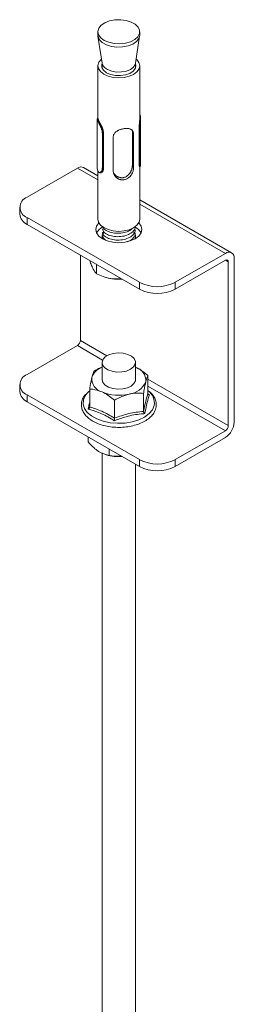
# Model space of a CAD drawing. Header units: millimetres. Extents: x 23 to 823, y -1198 to -144.
# Tile 2 of 5: x 143 to 195, y -963 to -727. Entities that reach past the tile are written whole.
import ezdxf

# ---------------------------------------------------------------- set-up
doc = ezdxf.new("R2010")
doc.units = ezdxf.units.MM

msp = doc.modelspace()

# ---------------------------------------------------------------- linework, layer by layer
at = {"color": 7, "linetype": 'Continuous', "lineweight": 15}
for p, q in [((161.92, -729.64), (161.92, -730.46)), ((161.94, -730.71), (162.92, -737.19)), ((170.92, -737.19), (171.9, -730.71)), ((171.92, -730.46), (171.92, -729.64)), ((161.92, -737.81), (161.92, -750.35)), ((162.92, -737.21), (162.92, -738.33)), ((170.92, -738.33), (170.92, -737.21)), ((171.92, -750.34), (171.92, -737.81)), ((161.72, -750.49), (161.72, -761.84)), ((161.92, -750.33), (161.85, -750.34)), ((172.12, -761.84), (172.12, -750.52)), ((163.14, -754.09), (163.27, -754.07)), ((163.14, -754.09), (163.14, -762.25)), ((163.27, -754.07), (163.27, -762.23)), ((170.16, -753.55), (170.16, -761.71)), ((170.43, -754.15), (170.16, -753.55)), ((170.43, -754.15), (170.43, -762.32)), ((171.77, -752.8), (171.9, -752.78)), ((171.77, -752.8), (171.77, -760.97)), ((171.9, -760.95), (171.9, -752.78)), ((165.59, -763.04), (165.59, -754.88)), ((171.77, -760.97), (171.9, -760.95)), ((172.02, -761.57), (171.92, -761.35)), ((157.02, -762.3), (145, -769.24)), ((161.92, -764.12), (158.52, -762.16)), ((161.92, -762.95), (161.92, -774.55)), ((162.56, -763.43), (162.63, -763.42)), ((163.14, -762.25), (163.27, -762.23)), ((170.43, -762.32), (170.16, -761.71)), ((171.92, -762.03), (171.99, -762.02)), ((171.92, -774.55), (171.92, -762.03)), ((193.88, -782.57), (171.92, -769.89)), ((143.24, -771.69), (143.24, -773.33)), ((171.87, -789.65), (145, -774.14)), ((145, -774.14), (145, -775.78)), ((171.87, -791.29), (145, -775.78)), ((157.73, -783.12), (157.73, -803.54)), ((192.38, -782.71), (180.36, -789.65)), ((180.36, -791.29), (192.38, -784.35)), ((193.08, -784.76), (193.08, -823.95)), ((194.5, -823.13), (194.5, -783.94)), ((161.61, -785.37), (161.61, -787.58)), ((163.86, -788.48), (163.94, -788.5)), ((165.24, -788.79), (167.59, -788.81)), ((171.87, -791.29), (171.87, -789.65)), ((180.36, -789.65), (180.36, -791.29)), ((157.02, -804.76), (145, -811.7)), ((162.92, -808.84), (162.92, -812.93)), ((170.92, -812.93), (170.92, -808.84)), ((170.88, -813.25), (170.92, -812.93)), ((173.88, -816.25), (173.88, -811.96)), ((143.24, -814.15), (143.24, -815.79)), ((159.96, -819.5), (159.96, -815.2)), ((171.87, -832.11), (145, -816.6)), ((145, -816.6), (145, -818.24)), ((165.88, -822.17), (165.88, -817.87)), ((172.84, -820.55), (172.84, -816.25)), ((173.92, -816.4), (174.24, -816.58)), ((145, -818.24), (171.87, -833.75)), ((159.58, -826.65), (159.58, -827.86)), ((192.38, -825.17), (180.36, -832.11)), ((192.38, -826.81), (180.36, -833.75)), ((164.58, -829.54), (164.58, -831.09)), ((162.92, -830.5), (162.92, -1110.82)), ((163.72, -830.89), (163.94, -830.96)), ((171.87, -833.75), (171.87, -832.11)), ((180.36, -832.11), (180.36, -833.75)), ((170.92, -1111.69), (170.92, -833.2))]:
    msp.add_line(p, q, dxfattribs=at)
at = {"color": 8, "linetype": 'Continuous', "lineweight": 15}
for p, q in [((161.92, -765.13), (157.02, -762.3)), ((192.38, -782.71), (171.92, -770.91)), ((193.08, -784.76), (192.38, -784.35)), ((157.73, -803.54), (164.09, -807.21)), ((163.06, -808.25), (157.02, -804.76)), ((173.88, -812.86), (193.08, -823.95)), ((192.38, -825.17), (173.88, -814.5))]:
    msp.add_line(p, q, dxfattribs=at)
at = {"color": 7, "linetype": 'Continuous', "lineweight": 15, "flags": 128}
for points in [[(168.49, -732.38), (169.72, -732.03), (170.73, -731.51), (171.46, -730.85), (171.86, -730.1), (171.89, -729.31), (171.55, -728.55), (170.87, -727.87), (169.89, -727.32), (168.7, -726.94), (167.37, -726.77), (166.01, -726.8), (164.72, -727.05), (163.59, -727.49), (162.71, -728.09), (162.14, -728.8), (161.92, -729.58), (162.08, -730.36), (162.59, -731.09), (163.43, -731.71), (164.52, -732.17), (165.8, -732.45), (167.15, -732.52), (168.49, -732.38)], [(171.92, -730.46), (171.92, -730.52), (171.71, -731.3), (171.14, -732.01), (170.25, -732.61), (169.12, -733.05), (167.83, -733.29), (166.47, -733.33), (165.14, -733.15), (163.95, -732.78), (162.98, -732.23), (162.29, -731.55), (161.95, -730.79), (161.92, -730.46)], [(171.07, -736.2), (171.21, -736.32), (171.73, -737.02), (171.92, -737.78), (171.76, -738.54), (171.26, -739.24), (170.45, -739.85), (169.4, -740.31), (168.17, -740.6), (166.86, -740.69), (165.55, -740.58), (164.34, -740.28), (163.31, -739.8), (162.53, -739.18), (162.06, -738.47), (161.92, -737.71), (162.14, -736.95), (162.7, -736.26), (162.77, -736.2)], [(170.92, -737.29), (171.02, -737.71), (170.88, -738.41), (170.39, -739.07), (169.58, -739.61), (168.53, -739.98), (167.34, -740.16), (166.11, -740.13), (164.95, -739.88), (163.97, -739.45), (163.26, -738.87), (162.88, -738.19), (162.86, -737.48), (162.93, -737.26)], [(170.92, -737.19), (170.86, -737.46), (170.44, -738.11), (169.71, -738.66), (168.74, -739.06), (167.6, -739.27), (166.4, -739.29), (165.25, -739.1), (164.25, -738.72), (163.48, -738.19), (163.02, -737.55), (162.92, -737.19)], [(162.99, -762.22), (162.99, -761.98), (162.99, -761), (162.99, -757.08), (162.99, -754.07)], [(172.01, -752.72), (172.01, -752.97), (172.01, -753.95), (172.01, -757.87), (172.01, -760.87)], [(162.15, -775.42), (161.61, -776.18), (161.42, -777), (161.61, -777.82), (162.16, -778.59), (163.03, -779.24), (164.17, -779.75), (165.5, -780.07), (166.92, -780.17), (168.35, -780.07), (169.67, -779.75), (170.81, -779.24), (171.68, -778.59), (172.23, -777.82), (172.42, -777), (172.23, -776.18), (171.69, -775.42)], [(171.92, -774.55), (171.76, -775.28), (171.26, -775.99), (170.45, -776.59), (169.4, -777.06), (168.17, -777.34), (166.86, -777.44), (165.55, -777.33), (164.34, -777.02), (163.31, -776.54), (162.53, -775.93), (162.06, -775.21), (161.92, -774.55)], [(170.76, -778.01), (170.9, -778.39), (170.92, -778.65)], [(163.94, -788.5), (164.43, -788.63), (165.24, -788.79)], [(169.75, -810.48), (170.46, -809.92), (170.85, -809.27), (170.9, -808.59), (170.59, -807.92), (169.95, -807.34), (169.05, -806.89), (167.96, -806.61), (166.77, -806.54), (165.6, -806.66), (164.55, -806.99), (163.7, -807.47), (163.15, -808.08), (162.92, -808.76), (163.06, -809.44), (163.53, -810.07), (164.31, -810.59), (165.32, -810.96), (166.47, -811.14), (167.67, -811.11), (168.79, -810.89), (169.75, -810.48)], [(162.92, -812.93), (162.92, -812.95), (163.11, -813.63), (163.64, -814.25), (164.46, -814.75), (165.5, -815.09), (166.66, -815.23), (167.85, -815.17), (168.96, -814.92), (169.88, -814.48), (170.54, -813.91), (170.88, -813.25)], [(159.96, -815.62), (159.68, -815.87), (159.33, -816.22)]]:
    msp.add_lwpolyline(points, dxfattribs=at)
at = {"color": 8, "linetype": 'Continuous', "lineweight": 15, "flags": 128}
msp.add_lwpolyline([(159.33, -816.22), (158.89, -816.79), (158.46, -817.79), (158.4, -818.82), (158.71, -819.84), (159.38, -820.8), (160.38, -821.65), (161.66, -822.37), (163.18, -822.91), (164.86, -823.27), (166.63, -823.41), (168.41, -823.34), (170.12, -823.05), (171.7, -822.57), (173.07, -821.9), (174.17, -821.09), (174.95, -820.17), (175.38, -819.17)], dxfattribs=at)
at = {"color": 7, "linetype": 'Continuous', "lineweight": 15}
for centre, radius, start, end in [((157.9, -763.53), 1.51, 65.6929, 125.6172), ((145.93, -771.69), 2.62, 110.783, 249.2167), ((146.25, -773.03), 3.02, 185.6958, 245.6245), ((164.43, -779.21), 3.15, 116.3794, 153.7273), ((164.51, -778.69), 1.59, 134.2577, 178.5201), ((164.46, -778.63), 1.52, 134.5279, 204.7615), ((169.45, -778.63), 1.46, 333.8735, 42.6221), ((169.22, -779.39), 3.4, 27.6572, 62.5462), ((193.21, -783.73), 1.31, 350.7854, 129.2034), ((192.65, -784.69), 0.437, 350.7816, 129.2091), ((166.92, -777.79), 11.13, 261.3011, 274.0954), ((176.11, -781.47), 9.22, 242.6096, 297.3905), ((176.11, -783.1), 9.22, 242.6096, 297.3905), ((156.19, -803.47), 1.54, 302.6049, 357.3946), ((164.28, -813.76), 4.03, 109.6797, 160.3052), ((170.07, -813.16), 3.3, 354.9276, 75.0801), ((145.93, -814.15), 2.62, 110.783, 249.2167), ((163.77, -812.7), 3.3, 174.9276, 255.0803), ((168.81, -811.47), 4.96, 276.3944, 336.551), ((146.25, -815.49), 3.02, 185.6958, 245.6245), ((166.94, -806.22), 10.47, 247.4102, 283.3276), ((189.89, -822.92), 4.61, 302.6061, 357.394), ((191.55, -823.88), 1.54, 302.6049, 357.3946), ((166.91, -820.72), 10.66, 253.853, 274.3683), ((176.11, -823.93), 9.22, 242.6096, 297.3905), ((176.11, -825.56), 9.22, 242.6096, 297.3905)]:
    msp.add_arc(centre, radius, start, end, dxfattribs=at)
at = {"color": 8, "linetype": 'Continuous', "lineweight": 15}
msp.add_arc((171.84, -818.57), 3.59, 350.4306, 56.3322, dxfattribs=at)
at = {"color": 7, "linetype": 'Continuous', "lineweight": 15}
for points, knots in [([(171.92, -749.4), (171.96, -749.47), (172.07, -749.67), (172.13, -750.22), (172.12, -750.95), (172.04, -751.86), (172.02, -752.41), (172.01, -752.73)], [0, 0, 0, 0, 0.107975, 0.311292, 0.515921, 0.718802, 1, 1, 1, 1]), ([(161.72, -750.49), (161.72, -750.49), (161.72, -750.48), (161.73, -750.5), (161.73, -750.51)], [0, 0, 0, 0, 0.667878, 1, 1, 1, 1]), ([(161.88, -750.47), (161.87, -750.45), (161.87, -750.41), (161.86, -750.38), (161.85, -750.34), (161.85, -750.33), (161.86, -750.36), (161.87, -750.4), (161.9, -750.47), (161.94, -750.57), (161.99, -750.69), (162.05, -750.83), (162.13, -750.99), (162.21, -751.17), (162.31, -751.37), (162.41, -751.59), (162.49, -751.77), (162.57, -751.94), (162.65, -752.13), (162.73, -752.32), (162.8, -752.51), (162.87, -752.7), (162.94, -752.89), (163, -753.11), (163.06, -753.34), (163.1, -753.6), (163.13, -753.84), (163.14, -754.01), (163.14, -754.09)], [0, 0, 0, 0, 0.0236519, 0.0572988, 0.0876168, 0.149129, 0.1804107, 0.2106362, 0.2721003, 0.3034094, 0.3337454, 0.3954384, 0.4268688, 0.4586631, 0.5234143, 0.5564666, 0.5887303, 0.6212316, 0.6544833, 0.687982, 0.7202777, 0.7527847, 0.7859918, 0.819457, 0.8633155, 0.9079064, 0.9538776, 1, 1, 1, 1]), ([(161.93, -750.35), (161.93, -750.36), (161.93, -750.38), (161.97, -750.53), (162.07, -750.76), (162.22, -751.07), (162.4, -751.44), (162.61, -751.85), (162.82, -752.29), (163.01, -752.75), (163.21, -753.36), (163.25, -753.79), (163.27, -754.07)], [0, 0, 0, 0, 0.06653, 0.15947, 0.252994, 0.346497, 0.439706, 0.533355, 0.626871, 0.720149, 0.81375, 1, 1, 1, 1]), ([(171.92, -750.34), (171.92, -750.39), (171.92, -750.58), (171.9, -750.95), (171.86, -751.44), (171.79, -752.09), (171.78, -752.52), (171.77, -752.8)], [0, 0, 0, 0, 0.057463, 0.247073, 0.436463, 0.626359, 1, 1, 1, 1]), ([(171.9, -752.78), (171.91, -752.45), (171.93, -751.87), (171.99, -750.93), (172.01, -750.23), (171.95, -749.89), (171.92, -749.77)], [0, 0, 0, 0, 0.3434567, 0.5938298, 0.8442355, 1, 1, 1, 1]), ([(162.99, -754.07), (163.01, -754.08), (163.03, -754.09), (163.06, -754.09), (163.1, -754.09), (163.13, -754.09), (163.14, -754.09), (163.14, -754.09), (163.14, -754.09), (163.14, -754.09), (163.14, -754.09)], [0, 0, 0, 0, 0.291562, 0.500612, 0.750958, 0.992442, 0.998096, 0.999545, 0.999799, 1, 1, 1, 1]), ([(165.59, -754.88), (165.59, -754.82), (165.59, -754.67), (165.64, -754.46), (165.72, -754.27), (165.81, -754.09), (165.94, -753.92), (166.09, -753.76), (166.27, -753.6), (166.47, -753.46), (166.7, -753.32), (166.92, -753.21), (167.19, -753.1), (167.47, -753), (167.75, -752.93), (168.02, -752.87), (168.29, -752.83), (168.56, -752.8), (168.79, -752.8), (169.01, -752.81), (169.23, -752.83), (169.43, -752.87), (169.61, -752.92), (169.79, -753), (169.95, -753.09), (170.08, -753.2), (170.15, -753.28), (170.23, -753.38), (170.31, -753.53), (170.37, -753.7), (170.4, -753.84), (170.41, -753.93), (170.42, -754.03), (170.43, -754.1), (170.43, -754.15)], [0, 0, 0, 0, 0.024013, 0.072961, 0.097941, 0.121956, 0.170699, 0.195462, 0.221462, 0.274229, 0.301054, 0.32868, 0.37549, 0.413792, 0.439413, 0.482867, 0.518446, 0.541914, 0.589642, 0.613945, 0.637799, 0.686201, 0.710784, 0.73689, 0.789887, 0.816836, 0.835251, 0.853666, 0.891326, 0.929663, 0.952885, 0.964547, 0.976107, 1, 1, 1, 1]), ([(170.13, -753.26), (170.14, -753.31), (170.15, -753.4), (170.16, -753.5), (170.16, -753.55)], [0, 0, 0, 0, 0.520593, 1, 1, 1, 1]), ([(171.9, -752.78), (171.91, -752.78), (171.94, -752.77), (171.97, -752.76), (172, -752.75), (172, -752.73), (172.01, -752.73)], [0, 0, 0, 0, 0.249565, 0.499302, 0.70855, 1, 1, 1, 1]), ([(171.77, -760.97), (171.78, -761.21), (171.8, -761.58), (171.86, -761.88), (171.9, -762.01), (171.91, -762.02), (171.92, -762.02)], [0, 0, 0, 0, 0.4101891, 0.6155513, 0.8204394, 1, 1, 1, 1]), ([(171.9, -760.95), (171.92, -760.94), (171.95, -760.93), (171.99, -760.91), (172, -760.89), (172.01, -760.88), (172.01, -760.88), (172.01, -760.87)], [0, 0, 0, 0, 0.303441, 0.60676, 0.910544, 0.956507, 1, 1, 1, 1]), ([(171.99, -762), (171.99, -762.01), (172, -762.03), (171.94, -761.75), (171.91, -761.32), (171.9, -761.04), (171.9, -760.95)], [0, 0, 0, 0, 0.282612, 0.584979, 0.866354, 1, 1, 1, 1]), ([(172.01, -760.87), (172.01, -760.96), (172.02, -761.23), (172.05, -761.64), (172.11, -761.87), (172.11, -761.85), (172.11, -761.84)], [0, 0, 0, 0, 0.150387, 0.461429, 0.79389, 1, 1, 1, 1]), ([(161.73, -761.84), (161.73, -761.93), (161.72, -762.28), (161.8, -762.75), (161.99, -763.17), (162.27, -763.36), (162.59, -763.3), (162.87, -763.02), (162.96, -762.58), (162.98, -762.31), (162.99, -762.22)], [0, 0, 0, 0, 0.0588543, 0.2099049, 0.3544309, 0.4977151, 0.6402827, 0.7909235, 0.931859, 1, 1, 1, 1]), ([(163.14, -762.25), (163.14, -762.35), (163.12, -762.53), (163.08, -762.81), (163, -763.05), (162.88, -763.24), (162.74, -763.37), (162.58, -763.43), (162.43, -763.44), (162.29, -763.37), (162.19, -763.3), (162.15, -763.23), (162.15, -763.23)], [0, 0, 0, 0, 0.103204, 0.211214, 0.321042, 0.436311, 0.555475, 0.663572, 0.774402, 0.882231, 0.99313, 1, 1, 1, 1]), ([(163.27, -762.23), (163.25, -762.49), (163.21, -762.86), (163.01, -763.2), (162.83, -763.36), (162.69, -763.4), (162.63, -763.41)], [0, 0, 0, 0, 0.406142, 0.611357, 0.816276, 1, 1, 1, 1]), ([(162.99, -762.22), (163, -762.22), (163, -762.22), (163.01, -762.23), (163.04, -762.25), (163.09, -762.26), (163.13, -762.26), (163.14, -762.25)], [0, 0, 0, 0, 0.043621, 0.089527, 0.39322, 0.696527, 1, 1, 1, 1]), ([(170.43, -762.32), (170.43, -762.37), (170.42, -762.48), (170.4, -762.65), (170.37, -762.82), (170.32, -763.06), (170.23, -763.29), (170.13, -763.52), (170.04, -763.7), (169.94, -763.87), (169.82, -764.05), (169.69, -764.21), (169.5, -764.42), (169.26, -764.63), (169.01, -764.8), (168.75, -764.93), (168.49, -765.03), (168.23, -765.09), (167.96, -765.12), (167.72, -765.12), (167.48, -765.09), (167.24, -765.04), (167, -764.95), (166.78, -764.84), (166.62, -764.75), (166.46, -764.64), (166.3, -764.51), (166.16, -764.37), (165.98, -764.16), (165.82, -763.92), (165.71, -763.67), (165.63, -763.45), (165.59, -763.25), (165.59, -763.09), (165.59, -763.04)], [0, 0, 0, 0, 0.02402, 0.048419, 0.073008, 0.097988, 0.146281, 0.170743, 0.195505, 0.221506, 0.247827, 0.274315, 0.301139, 0.35208, 0.394661, 0.413863, 0.46112, 0.500664, 0.518498, 0.565727, 0.589695, 0.614, 0.661961, 0.686253, 0.710835, 0.736942, 0.763376, 0.78998, 0.816929, 0.8725, 0.91049, 0.92971, 0.976107, 1, 1, 1, 1]), ([(170.16, -761.71), (170.16, -761.77), (170.15, -761.87), (170.14, -762.03), (170.11, -762.2), (170.06, -762.43), (169.99, -762.66), (169.9, -762.89), (169.82, -763.07), (169.73, -763.25), (169.62, -763.43), (169.5, -763.6), (169.32, -763.83), (169.08, -764.07), (168.83, -764.25), (168.59, -764.39), (168.33, -764.51), (168.06, -764.58), (167.8, -764.62), (167.57, -764.62), (167.33, -764.59), (167.1, -764.55), (166.87, -764.47), (166.65, -764.37), (166.49, -764.28), (166.32, -764.18), (166.17, -764.06), (166.02, -763.92), (165.83, -763.73), (165.72, -763.57), (165.65, -763.46)], [0, 0, 0, 0, 0.026884, 0.054237, 0.081821, 0.109861, 0.163893, 0.191248, 0.218899, 0.249201, 0.279853, 0.310683, 0.341876, 0.409248, 0.455356, 0.478695, 0.534311, 0.580947, 0.602012, 0.65515, 0.682123, 0.709481, 0.762983, 0.790064, 0.817453, 0.847323, 0.877549, 0.907939, 0.938683, 1, 1, 1, 1]), ([(163.05, -776.83), (163.06, -776.99), (163.12, -777.44), (163.86, -778.07), (165.09, -778.59), (166.63, -778.78), (168.2, -778.62), (169.58, -778.11), (170.46, -777.41), (170.86, -776.74), (170.85, -776.36), (170.85, -776.2)], [0, 0, 0, 0, 0.07437, 0.202654, 0.330937, 0.459222, 0.587507, 0.715789, 0.844073, 0.936451, 1, 1, 1, 1]), ([(163.05, -777.64), (163.06, -777.81), (163.12, -778.25), (163.86, -778.89), (165.09, -779.4), (166.63, -779.6), (168.2, -779.43), (169.58, -778.93), (170.46, -778.23), (170.86, -777.56), (170.85, -777.17), (170.85, -777.02)], [0, 0, 0, 0, 0.07437, 0.202654, 0.330937, 0.459222, 0.587507, 0.71579, 0.844073, 0.936451, 1, 1, 1, 1]), ([(163.14, -776.41), (163.14, -776.44), (163.2, -776.75), (163.88, -777.26), (165.08, -777.77), (166.63, -777.97), (168.19, -777.8), (169.5, -777.35), (170.01, -776.89), (170.22, -776.69)], [0, 0, 0, 0, 0.017173, 0.188223, 0.359272, 0.530323, 0.701373, 0.872422, 1, 1, 1, 1]), ([(168.93, -779.92), (169.13, -779.85), (169.8, -779.63), (170.45, -779.04), (170.86, -778.38), (170.85, -777.99), (170.85, -777.83)], [0, 0, 0, 0, 0.164131, 0.541416, 0.813101, 1, 1, 1, 1]), ([(163.05, -778.46), (163.06, -778.63), (163.09, -779.02), (163.53, -779.35), (163.78, -779.54)], [0, 0, 0, 0, 0.41518, 1, 1, 1, 1]), ([(160, -784.43), (160.03, -784.52), (160.2, -785.07), (160.42, -785.63), (160.6, -786.05), (160.64, -786.14)], [0, 0, 0, 0, 0.1373381, 0.8166094, 1, 1, 1, 1]), ([(160.64, -786.14), (160.9, -786.61), (161.23, -787.22), (161.54, -787.51), (161.61, -787.58)], [0, 0, 0, 0, 0.769007, 1, 1, 1, 1]), ([(161.61, -787.58), (162.12, -787.81), (163.15, -788.28), (164.39, -788.64), (165.09, -788.76), (165.24, -788.79)], [0, 0, 0, 0, 0.434797, 0.879849, 1, 1, 1, 1]), ([(160.48, -812.41), (160.51, -812.31), (160.67, -811.65), (160.85, -811.2), (160.99, -810.94), (161.01, -810.91)], [0, 0, 0, 0, 0.127947, 0.927354, 1, 1, 1, 1]), ([(161.01, -810.91), (161.49, -810.63), (162.11, -810.27), (162.78, -810.03), (162.92, -809.98)], [0, 0, 0, 0, 0.7781, 1, 1, 1, 1]), ([(170.92, -809.97), (171.7, -810.4), (172.72, -810.97), (173.66, -811.77), (173.88, -811.96)], [0, 0, 0, 0, 0.769007, 1, 1, 1, 1]), ([(159.96, -815.2), (160.01, -814.92), (160.17, -813.86), (160.35, -813.02), (160.48, -812.41)], [0, 0, 0, 0, 0.2638954, 1, 1, 1, 1]), ([(173.36, -813.45), (173.38, -813.36), (173.55, -812.7), (173.72, -812.24), (173.87, -811.98), (173.88, -811.96)], [0, 0, 0, 0, 0.127944, 0.9273559, 1, 1, 1, 1]), ([(162.92, -815.88), (162.14, -815.61), (161.13, -815.26), (160.18, -815.22), (159.96, -815.2)], [0, 0, 0, 0, 0.769007, 1, 1, 1, 1]), ([(172.84, -816.25), (172.88, -815.97), (173.05, -814.9), (173.23, -814.07), (173.36, -813.45)], [0, 0, 0, 0, 0.263895, 1, 1, 1, 1]), ([(175.77, -819.77), (175.81, -819.57), (175.91, -819.03), (175.82, -818.13), (175.42, -817.14), (174.83, -816.3), (174.27, -815.86), (174.04, -815.68)], [0, 0, 0, 0, 0.1344792, 0.3675443, 0.5995296, 0.8346987, 1, 1, 1, 1]), ([(158.95, -816.52), (158.8, -816.69), (158.38, -817.18), (158.04, -818.08), (157.92, -819.15), (158.15, -820.19), (158.67, -821.16), (159.47, -822.04), (160.53, -822.82), (161.83, -823.47), (163.31, -823.96), (164.92, -824.28), (166.6, -824.41), (168.28, -824.35), (169.93, -824.11), (171.46, -823.68), (172.85, -823.09), (174.03, -822.34), (174.95, -821.45), (175.53, -820.57), (175.71, -819.99), (175.77, -819.77)], [0, 0, 0, 0, 0.0320106, 0.0871791, 0.1406374, 0.1928742, 0.2450771, 0.2984471, 0.3531927, 0.4086815, 0.4642851, 0.5197876, 0.5752005, 0.63059, 0.6860294, 0.7415868, 0.7973508, 0.8533828, 0.9096154, 0.965462, 1, 1, 1, 1]), ([(165.88, -817.87), (165.46, -817.53), (164.63, -816.84), (163.62, -816.21), (163.04, -815.94), (162.92, -815.88)], [0, 0, 0, 0, 0.434796, 0.879847, 1, 1, 1, 1]), ([(169.36, -816.41), (168.44, -816.7), (167.25, -817.09), (166.14, -817.72), (165.88, -817.87)], [0, 0, 0, 0, 0.7690062, 1, 1, 1, 1]), ([(172.84, -816.25), (172.35, -816.21), (171.36, -816.12), (170.17, -816.23), (169.5, -816.37), (169.36, -816.41)], [0, 0, 0, 0, 0.4347979, 0.8798477, 1, 1, 1, 1]), ([(172.84, -820.55), (173.01, -819.7), (173.36, -817.99), (173.7, -816.84), (173.88, -816.25)], [0, 0, 0, 0, 0.49217, 1, 1, 1, 1]), ([(174.24, -816.58), (174.2, -816.71), (173.96, -817.39), (173.58, -818.77), (173.28, -820.37), (173.14, -821.09)], [0, 0, 0, 0, 0.120965, 0.606826, 1, 1, 1, 1]), ([(173.88, -816.25), (173.89, -816.3), (173.9, -816.38), (173.98, -816.48), (174.09, -816.55), (174.19, -816.57), (174.24, -816.58), (174.24, -816.58)], [0, 0, 0, 0, 0.236108, 0.471377, 0.732419, 0.993139, 1, 1, 1, 1]), ([(159.6, -820), (159.6, -819.99), (159.66, -819.97), (159.75, -819.9), (159.87, -819.77), (159.95, -819.64), (159.96, -819.55), (159.96, -819.5)], [0, 0, 0, 0, 0.00688, 0.267597, 0.528635, 0.763891, 1, 1, 1, 1]), ([(165.82, -822.8), (165.58, -822.64), (164.34, -821.85), (162.25, -820.75), (160.42, -820.23), (159.6, -820)], [0, 0, 0, 0, 0.120966, 0.606825, 1, 1, 1, 1]), ([(159.96, -819.5), (160.93, -819.8), (162.9, -820.41), (164.88, -821.58), (165.88, -822.17)], [0, 0, 0, 0, 0.4921704, 1, 1, 1, 1]), ([(173.14, -821.09), (172.85, -821.11), (171.97, -821.18), (170.48, -821.38), (168.81, -821.76), (167.25, -822.25), (166.3, -822.62), (165.82, -822.8)], [0, 0, 0, 0, 0.120866, 0.362779, 0.606919, 0.80296, 1, 1, 1, 1]), ([(165.88, -822.17), (165.88, -822.22), (165.88, -822.31), (165.86, -822.48), (165.85, -822.64), (165.83, -822.75), (165.82, -822.8), (165.82, -822.8)], [0, 0, 0, 0, 0.236103, 0.471376, 0.732417, 0.993158, 1, 1, 1, 1]), ([(165.88, -822.17), (167.02, -821.76), (169.34, -820.94), (171.66, -820.68), (172.84, -820.55)], [0, 0, 0, 0, 0.492172, 1, 1, 1, 1]), ([(172.84, -820.55), (172.84, -820.59), (172.85, -820.68), (172.92, -820.83), (173.02, -820.97), (173.1, -821.05), (173.14, -821.09), (173.14, -821.09)], [0, 0, 0, 0, 0.2361107, 0.4713826, 0.7324244, 0.993153, 1, 1, 1, 1]), ([(159.58, -827.86), (159.93, -828.24), (160.64, -829.02), (161.49, -829.74), (161.98, -830.06), (162.08, -830.13)], [0, 0, 0, 0, 0.4347948, 0.8798487, 1, 1, 1, 1]), ([(162.08, -830.13), (162.74, -830.47), (163.6, -830.92), (164.4, -831.06), (164.58, -831.09)], [0, 0, 0, 0, 0.769008, 1, 1, 1, 1]), ([(164.58, -831.09), (164.89, -831.15), (165.86, -831.35), (166.9, -831.31), (167.61, -831.29)], [0, 0, 0, 0, 0.3192681, 1, 1, 1, 1])]:
    msp.add_open_spline(points, degree=3, knots=knots, dxfattribs=at)
at = {"color": 8, "linetype": 'Continuous', "lineweight": 15}
for points, knots in [([(162.99, -754.07), (162.99, -754), (162.98, -753.85), (162.95, -753.61), (162.91, -753.37), (162.85, -753.14), (162.77, -752.87), (162.68, -752.63), (162.58, -752.39), (162.5, -752.22), (162.42, -752.04), (162.34, -751.87), (162.26, -751.71), (162.18, -751.55), (162.11, -751.4), (162.04, -751.26), (161.98, -751.13), (161.91, -750.97), (161.85, -750.84), (161.8, -750.72), (161.76, -750.63), (161.74, -750.55), (161.73, -750.51), (161.72, -750.49), (161.72, -750.49), (161.72, -750.49)], [0, 0, 0, 0, 0.051733, 0.103529, 0.156196, 0.209813, 0.24689, 0.322416, 0.360917, 0.398357, 0.436052, 0.474575, 0.513392, 0.550558, 0.588006, 0.626315, 0.664917, 0.700525, 0.772915, 0.809775, 0.845086, 0.916848, 0.953386, 0.988558, 1, 1, 1, 1]), ([(159.6, -820), (159.65, -819.77), (159.77, -819.18), (159.89, -818.65), (159.96, -818.32)], [0, 0, 0, 0, 0.384197, 1, 1, 1, 1])]:
    msp.add_open_spline(points, degree=3, knots=knots, dxfattribs=at)

doc.saveas('drawing.dxf')
